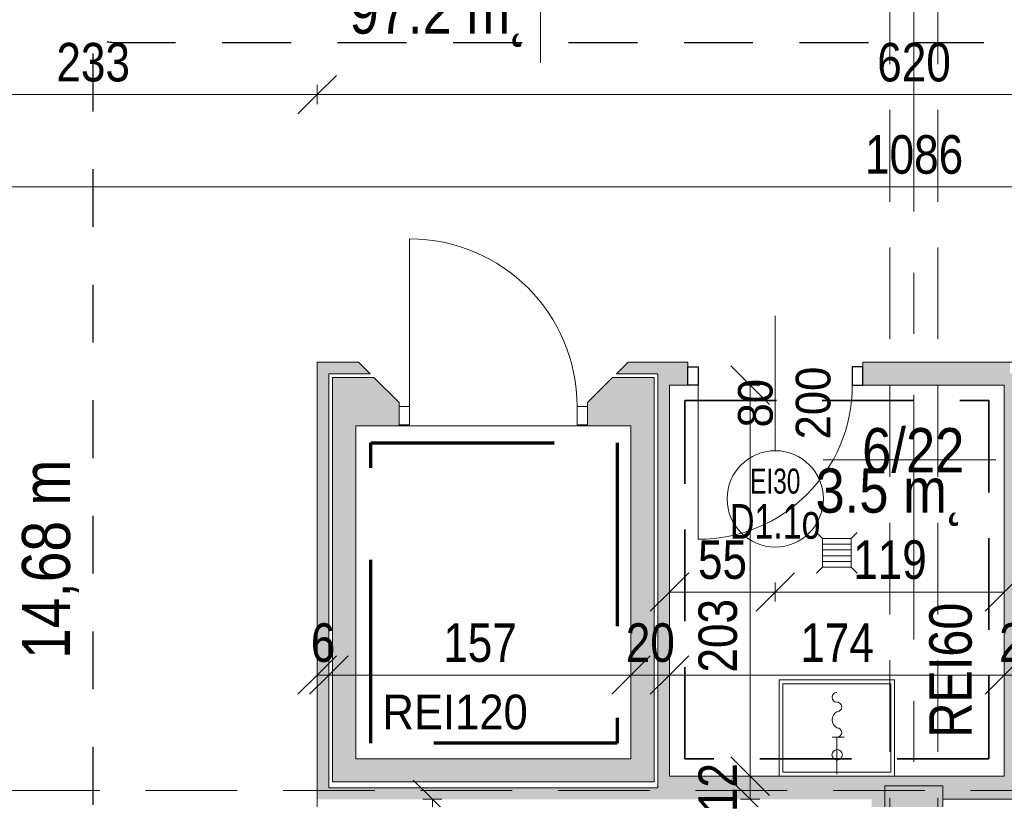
# Model space of a CAD drawing. Header units: centimetres. Extents: x -1631 to 21770, y -8842 to 3590.
# Tile 45 of 133: x -477 to 34, y 896 to 1301. Entities that reach past the tile are written whole.
import ezdxf

# ---------------------------------------------------------------- set-up
doc = ezdxf.new("R2010")
doc.units = ezdxf.units.CM
for name, pattern in [('Dash', [60, 30, -30]), ('Długa kreska', [142.875, 95.25, -47.625]), ('Hidden', [71.4375, 47.625, -23.8125]), ('Oś', [222.25, 127, -31.75, 31.75, -31.75]), ('Ukryte', [71.438, 47.625, -23.813])]:
    doc.linetypes.add(name, pattern=pattern)
for name, color, linetype, lineweight in [('A-ANNO-DIMS', 211, 'Continuous', 13), ('A-ANNO-DIMS-100', 211, 'Continuous', 13), ('A-ANNO-NOTE', 131, 'Continuous', 9), ('A-AREA-IDEN', 2, 'Continuous', 13), ('A-DETL', 90, 'Continuous', 9), ('A-DETL-GENF', 92, 'Continuous', 9), ('A-DETL-HDLN', 90, 'Ukryte', 9), ('A-DETL-MEDM', 33, 'Continuous', 13), ('A-DOOR', 31, 'Continuous', 13), ('A-FLOR', 192, 'Continuous', 13), ('A-WALL', 113, 'Continuous', 13), ('A-WALL-PATT', 111, 'Continuous', 13), ('G-ANNO-TEXT', 231, 'Continuous', 13), ('P-SANR-FIXT', 6, 'Continuous', 9), ('S-COLS', 52, 'Continuous', 13), ('S-GRID', 1, 'Continuous', 13)]:
    doc.layers.add(name, color=color, linetype=linetype, lineweight=lineweight)
doc.styles.add('Arial', font='arial.ttf', dxfattribs={"width": 0.9, "height": 18})
doc.styles.add('Arial Narrow', font='ARIALN.TTF', dxfattribs={"height": 22})
doc.styles.add('Arial Narrow_4', font='ARIALN.TTF', dxfattribs={"height": 25})
doc.styles.add('Arial Narrow_5', font='ARIALN.TTF', dxfattribs={"height": 20})
doc.styles.add('Arial_11', font='arial.ttf', dxfattribs={"width": 0.85, "height": 23})
doc.styles.add('Arial_2', font='arial.ttf', dxfattribs={"width": 0.7, "height": 13})
doc.styles.add('Arial_3', font='arial.ttf', dxfattribs={"width": 0.7, "height": 18})
doc.dimstyles.new('Diagonal_1_100__0__wewnętrzne', dxfattribs={"dimscale": 30.48, "dimtxt": 20.468619, "dimasz": 0.656168, "dimexe": 0.164042, "dimexo": 0.0625, "dimgap": 0.032808, "dimtad": 1, "dimdec": 0, "dimdsep": 46, "dimtxsty": 'Arial Narrow_5', "dimblk1": 'OBLIQUE', "dimblk2": 'OBLIQUE', "dimsah": 1, "dimcen": 0.09, "dimazin": 0, "dimtfac": 1, "dimtdec": 4, "dimtix": 1, "dimtmove": 0, "dimatfit": 3, "dimfxl": 0, "dimtvp": 1, "dimtolj": 1, "dimtzin": 0, "dimarcsym": 0})
doc.dimstyles.new('Diagonal_1_100__0__wewnętrzne_2', dxfattribs={"dimscale": 30.48, "dimtxt": 20.468619, "dimasz": 0.656168, "dimexe": 0.164042, "dimexo": 0.0625, "dimgap": 0.032808, "dimtad": 1, "dimdec": 0, "dimdsep": 46, "dimtxsty": 'Arial Narrow_5', "dimblk1": 'OBLIQUE', "dimblk2": 'OBLIQUE', "dimsah": 1, "dimcen": 0.09, "dimazin": 0, "dimtfac": 1, "dimtdec": 4, "dimtix": 1, "dimtmove": 2, "dimatfit": 3, "dimfxl": 0, "dimtvp": 1, "dimtolj": 1, "dimtzin": 0, "dimarcsym": 0})

# ---------------------------------------------------------------- blocks, each defined once
blk = doc.blocks.new('M_Concrete-Square-Column - 300 x 300mm-1795930-6_piętro IV __13_80 m_ - stan projektowany')
at = {"layer": 'S-COLS', "lineweight": 9}
blk.add_hatch(color=254, dxfattribs=at).paths.add_polyline_path([(15, -15), (15, 15), (-15, 15), (-15, -15)], flags=0)
for p, q in [((15, 15), (-15, 15)), ((-15, 15), (-15, -15)), ((15, -15), (15, 15)), ((-15, -15), (15, -15))]:
    blk.add_line(p, q, dxfattribs=at)
blk = doc.blocks.new('DRZWI 1S - automatyczna etykieta - Drzwi 87 _winda_-2252195-6_piętro IV __13_80 m_ - stan projektowany')
at = {"layer": 'A-DETL-GENF'}
for p, q in [((-49, 12), (-43.5, 12)), ((-49, 2.5), (-49, 12)), ((-43.5, 12), (-43.5, 2.5)), ((43.5, 12), (49, 12)), ((43.5, 2.5), (43.5, 12)), ((49, 12), (49, 2.5)), ((-43.5, 2.5), (-49, 2.5)), ((49, 2.5), (43.5, 2.5))]:
    blk.add_line(p, q, dxfattribs=at)
at = {"layer": 'A-DETL-MEDM', "lineweight": 9}
for p, q in [((-49, 2.5), (-49, 12)), ((-49, 12), (-43.5, 12)), ((-43.5, 12), (-43.5, 2.5)), ((43.5, 12), (43.5, 2.5)), ((49, 12), (43.5, 12)), ((49, 2.5), (49, 12)), ((-43.5, 2.5), (-49, 2.5)), ((43.5, 2.5), (49, 2.5))]:
    blk.add_line(p, q, dxfattribs=at)
at = {"layer": 'A-DOOR', "lineweight": 9}
blk.add_line((43.5, 2.5), (43.5, -84.5), dxfattribs=at)
blk.add_arc((43.5, 2.5), 87, 180, 270, dxfattribs=at)
blk = doc.blocks.new('zawór czerpalny ze złączką - zawór czerpalny ze złączką-1471437-6_piętro IV __13_80 m_ - stan projektowany')
at = {"layer": 'P-SANR-FIXT'}
for p, q in [((-19.18, -2.5), (-19.18, 3.71)), ((0, 0), (-19.18, 0))]:
    blk.add_line(p, q, dxfattribs=at)
for centre, radius, start, end in [((-39.97, 0), 2.5, 180, 0), ((-34.97, 0), 2.5, 360, 180), ((-21.68, 0), 2.5, 0, 180), ((-28.33, 2.18), 4.68, 207.7893, 332.2107)]:
    blk.add_arc(centre, radius, start, end, dxfattribs=at)
blk = doc.blocks.new('zlew - Type 1-1332169-6_piętro IV __13_80 m_ - stan projektowany')
at = {"layer": 'P-SANR-FIXT'}
for p, q in [((-17.5, 6), (-17.5, 56)), ((-17.5, 56), (42.5, 56)), ((-15.5, 8), (-15.5, 54)), ((-15.5, 54), (40.5, 54)), ((40.5, 54), (40.5, 8)), ((42.5, 56), (42.5, 6)), ((40.5, 8), (-15.5, 8))]:
    blk.add_line(p, q, dxfattribs=at)
blk.add_circle((12.66, 17.08), 2.7, dxfattribs=at)
blk = doc.blocks.new('kratka ściekowa - kratka ściekowa-1693923-6_piętro IV __13_80 m_ - stan projektowany')
at = {"layer": 'P-SANR-FIXT'}
for p, q in [((-10.5, 10.5), (-7.5, 7.5)), ((7.5, 7.5), (10.5, 10.5)), ((-7.5, 7.5), (7.5, 7.5)), ((-7.5, -7.5), (-7.5, 7.5)), ((-4.5, -7.5), (-4.5, 7.5)), ((-1.5, -7.5), (-1.5, 7.5)), ((1.5, -7.5), (1.5, 7.5)), ((4.5, -7.5), (4.5, 7.5)), ((7.5, 7.5), (7.5, -7.5)), ((-10.5, -10.5), (-7.5, -7.5)), ((7.5, -7.5), (-7.5, -7.5)), ((10.5, -10.5), (7.5, -7.5))]:
    blk.add_line(p, q, dxfattribs=at)
blk = doc.blocks.new('DRZWI 1S - automatyczna etykieta - Drzwi 80 _PPOŻ EI30 łazienkowe_-2252260-6_piętro IV __13_80 m_ - stan projektowany')
at = {"layer": 'A-DETL-GENF'}
for p, q in [((-45.5, 6), (-45.5, -3.5)), ((-40, 6), (-45.5, 6)), ((-40, -3.5), (-40, 6)), ((45.5, 6), (40, 6)), ((40, 6), (40, -3.5)), ((45.5, -3.5), (45.5, 6)), ((-45.5, -3.5), (-40, -3.5)), ((40, -3.5), (45.5, -3.5))]:
    blk.add_line(p, q, dxfattribs=at)
at = {"layer": 'A-DETL-MEDM', "lineweight": 25}
for p, q in [((-40, 6), (-45.5, 6)), ((-45.5, 6), (-45.5, -3.5)), ((-40, -3.5), (-40, 6)), ((40, -3.5), (40, 6)), ((40, 6), (45.5, 6)), ((45.5, 6), (45.5, -3.5)), ((-45.5, -3.5), (-40, -3.5)), ((45.5, -3.5), (40, -3.5))]:
    blk.add_line(p, q, dxfattribs=at)
at = {"layer": 'A-DOOR'}
blk.add_line((40, 6), (40, 86), dxfattribs=at)
blk.add_arc((40, 6), 80, 90, 180, dxfattribs=at)
blk = doc.blocks.new('DIMBLOCK108-6_piętro IV __13_80 m_ - stan projektowany')
at = {"layer": 'A-ANNO-DIMS-100', "transparency": 16777216}
for p, q in [((-555.62, 1214.34), (-545.62, 1224.34)), ((530.38, 1214.34), (540.38, 1224.34)), ((-555.62, 1209.34), (-555.62, 1219.34)), ((530.38, 1209.34), (530.38, 1219.34)), ((-555.62, 1214.34), (-565.62, 1204.34)), ((530.38, 1214.34), (-555.62, 1214.34)), ((-555.62, 1214.34), (-555.62, 1209.34)), ((530.38, 1214.34), (520.38, 1204.34)), ((530.38, 1214.34), (530.38, 1209.34))]:
    blk.add_line(p, q, dxfattribs=at)
at = {"layer": 'A-ANNO-DIMS-100', "color": 0, "transparency": 16777216, "insert": (-37.97, 1241.19), "char_height": 20, "width": 60.821, "attachment_point": 1, "line_spacing_factor": 0.974696, "style": 'Arial Narrow_5'}
blk.add_mtext('1086', dxfattribs=at)
blk = doc.blocks.new('_Oblique')
at = {"color": 0, "linetype": 'ByBlock', "lineweight": -2}
blk.add_line((-0.5, -0.5), (0.5, 0.5), dxfattribs=at)
blk = doc.blocks.new('DIMBLOCK112-6_piętro IV __13_80 m_ - stan projektowany')
at = {"layer": 'A-ANNO-DIMS-100', "transparency": 16777216}
for p, q in [((-97.68, 908.33), (-107.68, 918.33)), ((-97.68, 896.33), (-107.68, 906.33)), ((-102.68, 908.33), (-92.68, 908.33)), ((-97.68, 908.33), (-102.68, 908.33)), ((-97.68, 896.33), (-97.68, 908.33)), ((-97.68, 908.33), (-87.68, 898.33)), ((-102.68, 896.33), (-92.68, 896.33)), ((-97.68, 896.33), (-102.68, 896.33)), ((-97.68, 896.33), (-87.68, 886.33))]:
    blk.add_line(p, q, dxfattribs=at)
at = {"layer": 'A-ANNO-DIMS-100', "color": 0, "transparency": 16777216, "insert": (-124.53, 889.65), "char_height": 20, "width": 30.4105, "attachment_point": 1, "rotation": 90, "line_spacing_factor": 0.974696, "style": 'Arial Narrow_5'}
blk.add_mtext('12', dxfattribs=at)
blk = doc.blocks.new('DIMBLOCK113-6_piętro IV __13_80 m_ - stan projektowany')
at = {"layer": 'A-ANNO-DIMS-100', "transparency": 16777216}
for p, q in [((-97.68, 1111.33), (-107.68, 1121.33)), ((-102.68, 1111.33), (-92.68, 1111.33)), ((-97.68, 1111.33), (-102.68, 1111.33)), ((-97.68, 908.33), (-97.68, 1111.33)), ((-97.68, 1111.33), (-87.68, 1101.33)), ((-97.68, 908.33), (-107.68, 918.33)), ((-102.68, 908.33), (-92.68, 908.33)), ((-97.68, 908.33), (-102.68, 908.33)), ((-97.68, 908.33), (-87.68, 898.33))]:
    blk.add_line(p, q, dxfattribs=at)
at = {"layer": 'A-ANNO-DIMS-100', "color": 0, "transparency": 16777216, "insert": (-124.53, 962.13), "char_height": 20, "width": 45.6158, "attachment_point": 1, "rotation": 90, "line_spacing_factor": 0.974696, "style": 'Arial Narrow_5'}
blk.add_mtext('203', dxfattribs=at)
blk = doc.blocks.new('DIMBLOCK135-6_piętro IV __13_80 m_ - stan projektowany')
at = {"layer": 'A-ANNO-DIMS-100', "transparency": 16777216}
for p, q in [((-322.62, 1262.25), (-312.62, 1272.25)), ((297.38, 1262.25), (307.38, 1272.25)), ((-322.62, 1257.25), (-322.62, 1267.25)), ((297.38, 1257.25), (297.38, 1267.25)), ((-322.62, 1262.25), (-332.62, 1252.25)), ((297.38, 1262.25), (-322.62, 1262.25)), ((-322.62, 1262.25), (-322.62, 1257.25)), ((297.38, 1262.25), (287.38, 1252.25)), ((297.38, 1262.25), (297.38, 1257.25))]:
    blk.add_line(p, q, dxfattribs=at)
at = {"layer": 'A-ANNO-DIMS-100', "color": 0, "transparency": 16777216, "insert": (-31.63, 1289.09), "char_height": 20, "width": 45.6158, "attachment_point": 1, "line_spacing_factor": 0.974696, "style": 'Arial Narrow_5'}
blk.add_mtext('620', dxfattribs=at)
blk = doc.blocks.new('DIMBLOCK136-6_piętro IV __13_80 m_ - stan projektowany')
at = {"layer": 'A-ANNO-DIMS-100', "transparency": 16777216}
for p, q in [((-555.62, 1262.25), (-545.62, 1272.25)), ((-322.62, 1262.25), (-312.62, 1272.25)), ((-555.62, 1257.25), (-555.62, 1267.25)), ((-322.62, 1257.25), (-322.62, 1267.25)), ((-555.62, 1262.25), (-565.62, 1252.25)), ((-322.62, 1262.25), (-555.62, 1262.25)), ((-555.62, 1262.25), (-555.62, 1257.25)), ((-322.62, 1262.25), (-332.62, 1252.25)), ((-322.62, 1262.25), (-322.62, 1257.25))]:
    blk.add_line(p, q, dxfattribs=at)
at = {"layer": 'A-ANNO-DIMS-100', "color": 0, "transparency": 16777216, "insert": (-458.13, 1289.09), "char_height": 20, "width": 45.6158, "attachment_point": 1, "line_spacing_factor": 0.974696, "style": 'Arial Narrow_5'}
blk.add_mtext('233', dxfattribs=at)
blk = doc.blocks.new('DIMBLOCK153-6_piętro IV __13_80 m_ - stan projektowany')
at = {"layer": 'A-ANNO-DIMS-100', "transparency": 16777216}
for p, q in [((-322.62, 960.85), (-312.62, 970.85)), ((-316.62, 960.85), (-306.62, 970.85)), ((-322.62, 965.85), (-322.62, 955.85)), ((-322.62, 960.85), (-322.62, 965.85)), ((-316.62, 965.85), (-316.62, 955.85)), ((-316.62, 960.85), (-316.62, 965.85)), ((-322.62, 960.85), (-332.62, 950.85)), ((-316.62, 960.85), (-326.62, 950.85)), ((-322.62, 960.85), (-316.62, 960.85))]:
    blk.add_line(p, q, dxfattribs=at)
at = {"layer": 'A-ANNO-DIMS-100', "color": 0, "transparency": 16777216, "insert": (-325.96, 987.7), "char_height": 20, "width": 15.2053, "attachment_point": 1, "line_spacing_factor": 0.974696, "style": 'Arial Narrow_5'}
blk.add_mtext('\\fArial Narrow|b0|i0|c238|p34|;6', dxfattribs=at)
blk = doc.blocks.new('DIMBLOCK154-6_piętro IV __13_80 m_ - stan projektowany')
at = {"layer": 'A-ANNO-DIMS-100', "transparency": 16777216}
for p, q in [((-316.62, 960.85), (-306.62, 970.85)), ((-159.62, 960.85), (-149.62, 970.85)), ((-316.62, 965.85), (-316.62, 955.85)), ((-316.62, 960.85), (-316.62, 965.85)), ((-159.62, 965.85), (-159.62, 955.85)), ((-159.62, 960.85), (-159.62, 965.85)), ((-316.62, 960.85), (-326.62, 950.85)), ((-316.62, 960.85), (-159.62, 960.85)), ((-159.62, 960.85), (-169.62, 950.85))]:
    blk.add_line(p, q, dxfattribs=at)
at = {"layer": 'A-ANNO-DIMS-100', "color": 0, "transparency": 16777216, "insert": (-257.13, 987.7), "char_height": 20, "width": 45.6158, "attachment_point": 1, "line_spacing_factor": 0.974696, "style": 'Arial Narrow_5'}
blk.add_mtext('157', dxfattribs=at)
blk = doc.blocks.new('DIMBLOCK155-6_piętro IV __13_80 m_ - stan projektowany')
at = {"layer": 'A-ANNO-DIMS-100', "transparency": 16777216}
for p, q in [((-159.62, 960.85), (-149.62, 970.85)), ((-139.62, 960.85), (-129.62, 970.85)), ((-159.62, 965.85), (-159.62, 955.85)), ((-159.62, 960.85), (-159.62, 965.85)), ((-139.62, 965.85), (-139.62, 955.85)), ((-139.62, 960.85), (-139.62, 965.85)), ((-159.62, 960.85), (-169.62, 950.85)), ((-159.62, 960.85), (-139.62, 960.85)), ((-139.62, 960.85), (-149.62, 950.85))]:
    blk.add_line(p, q, dxfattribs=at)
at = {"layer": 'A-ANNO-DIMS-100', "color": 0, "transparency": 16777216, "insert": (-162.29, 987.7), "char_height": 20, "width": 30.4105, "attachment_point": 1, "line_spacing_factor": 0.974696, "style": 'Arial Narrow_5'}
blk.add_mtext('20', dxfattribs=at)
blk = doc.blocks.new('DIMBLOCK156-6_piętro IV __13_80 m_ - stan projektowany')
at = {"layer": 'A-ANNO-DIMS-100', "transparency": 16777216}
for p, q in [((-139.62, 960.85), (-129.62, 970.85)), ((34.38, 960.85), (44.38, 970.85)), ((-139.62, 965.85), (-139.62, 955.85)), ((-139.62, 960.85), (-139.62, 965.85)), ((34.38, 965.85), (34.38, 955.85)), ((34.38, 960.85), (34.38, 965.85)), ((-139.62, 960.85), (-149.62, 950.85)), ((-139.62, 960.85), (34.38, 960.85)), ((34.38, 960.85), (24.38, 950.85))]:
    blk.add_line(p, q, dxfattribs=at)
at = {"layer": 'A-ANNO-DIMS-100', "color": 0, "transparency": 16777216, "insert": (-71.63, 987.7), "char_height": 20, "width": 45.6158, "attachment_point": 1, "line_spacing_factor": 0.974696, "style": 'Arial Narrow_5'}
blk.add_mtext('174', dxfattribs=at)
blk = doc.blocks.new('DIMBLOCK157-6_piętro IV __13_80 m_ - stan projektowany')
at = {"layer": 'A-ANNO-DIMS-100', "transparency": 16777216}
for p, q in [((34.38, 960.85), (44.38, 970.85)), ((54.38, 960.85), (64.38, 970.85)), ((34.38, 965.85), (34.38, 955.85)), ((34.38, 960.85), (34.38, 965.85)), ((54.38, 965.85), (54.38, 955.85)), ((54.38, 960.85), (54.38, 965.85)), ((34.38, 960.85), (24.38, 950.85)), ((34.38, 960.85), (54.38, 960.85)), ((54.38, 960.85), (44.38, 950.85))]:
    blk.add_line(p, q, dxfattribs=at)
at = {"layer": 'A-ANNO-DIMS-100', "color": 0, "transparency": 16777216, "insert": (31.71, 987.7), "char_height": 20, "width": 30.4105, "attachment_point": 1, "line_spacing_factor": 0.974696, "style": 'Arial Narrow_5'}
blk.add_mtext('20', dxfattribs=at)
blk = doc.blocks.new('METKA_POMIESZCZENIA2 - Krótka - bez ramki 2-2396683-6_piętro IV __13_80 m_ - stan projektowany')
at = {"layer": 'A-AREA-IDEN'}
blk.add_line((0.0976, 0), (-0.8, 0), dxfattribs=at)
blk = doc.blocks.new('METKA_POMIESZCZENIA2 - Rozbudowana krótka - bez ramki-2403173-6_piętro IV __13_80 m_ - stan projektowany')
at = {"layer": 'A-AREA-IDEN'}
for p, q in [((0, 0.425), (0, 0)), ((0.0976, 0), (-0.8, 0)), ((-0.8, 0), (0.8, 0)), ((0, 0), (0, -0.425))]:
    blk.add_line(p, q, dxfattribs=at)
blk = doc.blocks.new('DIMBLOCK174-6_piętro IV __13_80 m_ - stan projektowany')
at = {"layer": 'A-ANNO-DIMS-100', "transparency": 16777216}
for p, q in [((-262.8, 896.33), (-272.8, 906.33)), ((-267.8, 896.33), (-257.8, 896.33)), ((-262.8, 896.33), (-267.8, 896.33)), ((-262.8, 707.33), (-262.8, 896.33)), ((-262.8, 896.33), (-252.8, 886.33)), ((-262.8, 707.33), (-272.8, 717.33)), ((-267.8, 707.33), (-257.8, 707.33)), ((-262.8, 707.33), (-267.8, 707.33)), ((-262.8, 707.33), (-252.8, 697.33))]:
    blk.add_line(p, q, dxfattribs=at)
at = {"layer": 'A-ANNO-DIMS-100', "color": 0, "transparency": 16777216, "insert": (-289.65, 782.82), "char_height": 20, "width": 45.6158, "attachment_point": 1, "rotation": 90, "line_spacing_factor": 0.974696, "style": 'Arial Narrow_5'}
blk.add_mtext('189', dxfattribs=at)
blk = doc.blocks.new('DIMBLOCK197-6_piętro IV __13_80 m_ - stan projektowany')
at = {"layer": 'A-ANNO-DIMS-100', "transparency": 16777216}
for p, q in [((-84.62, 1003.96), (-74.62, 1013.96)), ((34.38, 1003.96), (44.38, 1013.96)), ((-84.62, 1008.96), (-84.62, 998.96)), ((-84.62, 1003.96), (-84.62, 1008.96)), ((34.38, 998.96), (34.38, 1008.96)), ((-84.62, 1003.96), (-94.62, 993.96)), ((34.38, 1003.96), (-84.62, 1003.96)), ((34.38, 1003.96), (24.38, 993.96)), ((34.38, 1003.96), (34.38, 998.96))]:
    blk.add_line(p, q, dxfattribs=at)
at = {"layer": 'A-ANNO-DIMS-100', "color": 0, "transparency": 16777216, "insert": (-44.13, 1030.8), "char_height": 20, "width": 45.6158, "attachment_point": 1, "line_spacing_factor": 0.974696, "style": 'Arial Narrow_5'}
blk.add_mtext('119', dxfattribs=at)
blk = doc.blocks.new('DIMBLOCK198-6_piętro IV __13_80 m_ - stan projektowany')
at = {"layer": 'A-ANNO-DIMS-100', "transparency": 16777216}
for p, q in [((-139.62, 1003.96), (-129.62, 1013.96)), ((-84.62, 1003.96), (-74.62, 1013.96)), ((-139.62, 998.96), (-139.62, 1008.96)), ((-84.62, 1008.96), (-84.62, 998.96)), ((-84.62, 1003.96), (-84.62, 1008.96)), ((-139.62, 1003.96), (-149.62, 993.96)), ((-84.62, 1003.96), (-139.62, 1003.96)), ((-139.62, 1003.96), (-139.62, 998.96)), ((-84.62, 1003.96), (-94.62, 993.96))]:
    blk.add_line(p, q, dxfattribs=at)
at = {"layer": 'A-ANNO-DIMS-100', "color": 0, "transparency": 16777216, "insert": (-124.79, 1030.8), "char_height": 20, "width": 30.4105, "attachment_point": 1, "line_spacing_factor": 0.974696, "style": 'Arial Narrow_5'}
blk.add_mtext('55', dxfattribs=at)

msp = doc.modelspace()

# ---------------------------------------------------------------- hatches: boundary and pattern name
at = {"layer": 'A-WALL-PATT'}
for points in [[(-316.62, 902.33), (-316.62, 1123.33), (-322.62, 1123.33), (-322.62, 902.33)], [(-302.62, 917.33), (-302.62, 1115.33), (-314.62, 1115.33), (-314.62, 917.33)], [(-147.62, 905.33), (-147.62, 1115.33), (-159.62, 1115.33), (-159.62, 905.33)], [(40.38, 896.33), (40.38, 1117.33), (37.38, 1117.33), (37.38, 1111.33), (34.38, 1111.33), (34.38, 896.33)], [(-139.62, 902.33), (-139.62, 1111.33), (-145.62, 1111.33), (-145.62, 902.33)], [(-159.62, 905.33), (-159.62, 917.33), (-314.62, 917.33), (-314.62, 905.33)], [(-139.62, 896.33), (-34.62, 896.33), (-34.62, 908.33), (-139.62, 908.33), (-139.62, 902.33)], [(8.49, 896.33), (34.38, 896.33), (34.38, 908.33), (-22.62, 908.33), (-22.62, 903.33), (2.38, 903.33), (2.38, 896.33)], [(-322.62, 896.33), (-139.62, 896.33), (-139.62, 902.33), (-322.62, 902.33)]]:
    msp.add_hatch(color=9, dxfattribs=at).paths.add_polyline_path(points, flags=0)
h = msp.add_hatch(color=9, dxfattribs=at)
h.paths.add_polyline_path([(-145.62, 1117.33), (-145.62, 1123.33), (-161.12, 1123.33), (-167.12, 1117.33)], flags=0)
h.paths.add_polyline_path([(-316.62, 1117.33), (-295.12, 1117.33), (-301.12, 1123.33), (-316.62, 1123.33)], flags=0)
h = msp.add_hatch(color=9, dxfattribs=at)
h.paths.add_polyline_path([(-39.12, 1111.33), (37.38, 1111.33), (37.38, 1123.33), (-39.12, 1123.33), (-39.12, 1120.83)], flags=0)
h.paths.add_polyline_path([(-130.12, 1111.33), (-130.12, 1123.33), (-145.62, 1123.33), (-145.62, 1111.33), (-139.62, 1111.33)], flags=0)
h = msp.add_hatch(color=9, dxfattribs=at)
h.paths.add_polyline_path([(-182.12, 1090.33), (-159.62, 1090.33), (-159.62, 1115.33), (-169.12, 1115.33), (-182.12, 1102.33), (-182.12, 1090.83)], flags=0)
h.paths.add_polyline_path([(-302.62, 1090.33), (-280.12, 1090.33), (-280.12, 1102.33), (-293.12, 1115.33), (-302.62, 1115.33)], flags=0)
h = msp.add_hatch(color=9, dxfattribs=at)
h.paths.add_polyline_path([(-22.62, 122.33), (-22.62, 388.33), (-27.62, 388.33), (-27.62, 428.33), (-22.62, 428.33), (-22.62, 465.83), (-34.62, 465.83), (-34.62, 122.33)], flags=0)
h.paths.add_polyline_path([(-34.62, 566.83), (-22.62, 566.83), (-22.62, 873.33), (-27.62, 873.33), (-27.62, 903.33), (-22.62, 903.33), (-22.62, 908.33), (-34.62, 908.33), (-34.62, 625.33)], flags=0)

# ---------------------------------------------------------------- linework, layer by layer
at = {"layer": 'A-ANNO-NOTE', "lineweight": 13}
msp.add_line((-84.62, 1147.33), (-84.62, 1077.33), dxfattribs=at)
msp.add_line((-84.62, 1147.33), (-84.62, 1077.33), dxfattribs=at)
msp.add_circle((-84.62, 1052.33), 25, dxfattribs=at)
at = {"layer": 'A-DETL', "linetype": 'Hidden', "lineweight": 35}
for p, q in [((-131.62, 1103.33), (26.38, 1103.33)), ((-131.62, 917.33), (-131.62, 1103.33)), ((26.38, 1103.33), (26.38, 917.33)), ((26.38, 917.33), (-131.62, 917.33))]:
    msp.add_line(p, q, dxfattribs=at)
at = {"layer": 'A-DETL', "linetype": 'Długa kreska', "lineweight": 70}
for p, q in [((-294.76, 1081.49), (-166.76, 1081.49)), ((-294.76, 925.49), (-294.76, 1081.49)), ((-166.76, 1081.49), (-166.76, 925.49)), ((-166.76, 925.49), (-294.76, 925.49))]:
    msp.add_line(p, q, dxfattribs=at)
at = {"layer": 'A-DETL', "linetype": 'Dash', "lineweight": 25}
for points, knots in [([(-555.62, 1472.57), (-478.91, 1472.57), (-476.08, 1472.57), (-439.12, 1472.57), (-439.12, 1435.62), (-439.12, 1432.79), (-439.12, 1329.11), (-439.12, 1326.28), (-439.12, 1289.33), (-402.17, 1289.33), (-399.34, 1289.33), (54.38, 1289.33), (347.2, 1289.33), (391.67, 1289.33), (418.55, 1316.21), (413.88, 1393.93), (413.88, 1663.13)], [0, 0, 0, 0, 1.274059, 2.1133, 2.95254, 4.521491, 5.717221, 7.286172, 8.125412, 8.964652, 14.361634, 22.556861, 31.207392, 35.311818, 37.065318, 41.276562, 41.276562, 41.276562, 41.276562]), ([(-561.62, 233.02), (-511.61, 233.02), (-497.78, 233.02), (-439.12, 233.02), (-439.12, 251.36), (-439.12, 296.62), (-439.12, 1289.33), (-439.12, 1326.28), (-439.12, 1329.11), (-439.12, 1432.79), (-439.12, 1435.62), (-439.12, 1472.57), (-476.08, 1472.57), (-478.91, 1472.57), (-555.62, 1472.57)], [0, 0, 0, 0, 1.339676, 2.332925, 3.669947, 15.221807, 26.977257, 38.268666, 39.837617, 41.033347, 42.602298, 43.441538, 44.280778, 45.554838, 45.554838, 45.554838, 45.554838]), ([(-555.62, 1472.57), (-478.91, 1472.57), (-450.62, 1472.57), (-439.12, 1472.57), (-439.12, 1461.07), (-439.12, 1432.79), (-439.12, 1329.11), (-439.12, 1326.28), (-439.12, 1289.33), (-402.17, 1289.33), (-399.34, 1289.33), (54.38, 1289.33), (347.2, 1289.33), (391.67, 1289.33), (413.88, 1267.11), (413.88, 1211.15), (413.88, 1019.9)], [0, 0, 0, 0, 1.274059, 1.834911, 2.395763, 3.964714, 5.438832, 7.007784, 7.847024, 8.686264, 14.083246, 22.278473, 30.929004, 34.961158, 36.402966, 39.45005, 39.45005, 39.45005, 39.45005])]:
    msp.add_open_spline(points, degree=3, knots=knots, dxfattribs=at)
at = {"layer": 'A-DETL-HDLN'}
for p, q in [((-25.12, 420.83), (-25.12, 2793.33)), ((-0.12, 420.83), (-0.12, 2793.33)), ((-1197.62, 900.83), (1172.38, 900.83))]:
    msp.add_line(p, q, dxfattribs=at)
at = {"layer": 'A-FLOR', "lineweight": 9}
msp.add_line((-280.12, 1090.33), (-182.12, 1090.33), dxfattribs=at)
at = {"layer": 'A-WALL', "lineweight": 9}
for p, q in [((-322.62, 1123.33), (-322.62, 757.83)), ((-301.12, 1123.33), (-322.62, 1123.33)), ((-295.12, 1117.33), (-301.12, 1123.33)), ((-161.12, 1123.33), (-167.12, 1117.33)), ((-130.12, 1123.33), (-161.12, 1123.33)), ((-130.12, 1120.83), (-130.12, 1123.33)), ((63.38, 1123.33), (-39.12, 1123.33)), ((-39.12, 1123.33), (-39.12, 1120.83)), ((-316.62, 902.33), (-316.62, 1117.33)), ((-316.62, 1117.33), (-295.12, 1117.33)), ((-293.12, 1115.33), (-314.62, 1115.33)), ((-314.62, 1115.33), (-314.62, 905.33)), ((-280.12, 1102.33), (-293.12, 1115.33)), ((-169.12, 1115.33), (-182.12, 1102.33)), ((-147.62, 1115.33), (-169.12, 1115.33)), ((-167.12, 1117.33), (-145.62, 1117.33)), ((-147.62, 905.33), (-147.62, 1115.33)), ((-145.62, 1117.33), (-145.62, 902.33)), ((-139.62, 908.33), (-139.62, 1111.33)), ((-139.62, 1111.33), (-130.12, 1111.33)), ((-39.12, 1111.33), (34.38, 1111.33)), ((34.38, 1111.33), (34.38, 908.33)), ((-280.12, 1100.33), (-280.12, 1102.33)), ((-182.12, 1102.33), (-182.12, 1100.33)), ((-302.62, 917.33), (-302.62, 1090.33)), ((-302.62, 1090.33), (-280.12, 1090.33)), ((-280.12, 1090.33), (-280.12, 1090.83)), ((-182.12, 1090.83), (-182.12, 1090.33)), ((-182.12, 1090.33), (-159.62, 1090.33)), ((-159.62, 1090.33), (-159.62, 917.33)), ((-159.62, 917.33), (-302.62, 917.33)), ((34.38, 908.33), (-139.62, 908.33)), ((-145.62, 902.33), (-316.62, 902.33)), ((-314.62, 905.33), (-147.62, 905.33)), ((2.38, 896.33), (40.38, 896.33))]:
    msp.add_line(p, q, dxfattribs=at)
at = {"layer": 'S-GRID', "linetype": 'Oś'}
msp.add_line((-12.62, 2884.27), (-12.62, 27.13), dxfattribs=at)

# ---------------------------------------------------------------- block references
at = {"layer": 'A-AREA-IDEN', "xscale": 99.99999999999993, "yscale": 99.99999999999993, "zscale": 99.99999999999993}
for name, p in [('METKA_POMIESZCZENIA2 - Rozbudowana krótka - bez ramki-2403173-6_piętro IV __13_80 m_ - stan projektowany', (-206.61, 1321.29)), ('METKA_POMIESZCZENIA2 - Krótka - bez ramki 2-2396683-6_piętro IV __13_80 m_ - stan projektowany', (20.29, 1072.54))]:
    msp.add_blockref(name, p, dxfattribs=at)
at = {"layer": 'A-DOOR', "lineweight": 9, "rotation": 180}
msp.add_blockref('DRZWI 1S - automatyczna etykieta - Drzwi 87 _winda_-2252195-6_piętro IV __13_80 m_ - stan projektowany', (-231.12, 1102.83), dxfattribs=at)
at = {"layer": 'A-DOOR', "rotation": 180}
msp.add_blockref('DRZWI 1S - automatyczna etykieta - Drzwi 80 _PPOŻ EI30 łazienkowe_-2252260-6_piętro IV __13_80 m_ - stan projektowany', (-84.62, 1117.33), dxfattribs=at)
at = {"layer": 'P-SANR-FIXT', "rotation": 270.0000000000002}
for name, p in [('kratka ściekowa - kratka ściekowa-1693923-6_piętro IV __13_80 m_ - stan projektowany', (-52.62, 1024.33)), ('zawór czerpalny ze złączką - zawór czerpalny ze złączką-1471437-6_piętro IV __13_80 m_ - stan projektowany', (-52.62, 909.33))]:
    msp.add_blockref(name, p, dxfattribs=at)
at = {"layer": 'P-SANR-FIXT'}
msp.add_blockref('zlew - Type 1-1332169-6_piętro IV __13_80 m_ - stan projektowany', (-65.12, 902.33), dxfattribs=at)
at = {"layer": 'S-COLS', "lineweight": 9}
msp.add_blockref('M_Concrete-Square-Column - 300 x 300mm-1795930-6_piętro IV __13_80 m_ - stan projektowany', (-12.62, 888.33), dxfattribs=at)

# ---------------------------------------------------------------- texts
at = {"layer": 'A-ANNO-NOTE', "lineweight": 211, "char_height": 18, "attachment_point": 5, "rotation": 90, "line_spacing_factor": 0.936439, "style": 'Arial'}
for s, insert, width in [('\\pt114.3,228.6,342.9,457.2,571.5,685.8,800.1,914.4,1028.7,1143,1257.3,1371.6,1485.9,1600.2,1714.5,1828.8,1943.1,2057.4,2171.7,2286,2400.3,2514.6,2628.9,2743.2,2857.5,2971.8,3086.1,3200.4,3314.7,3429,3543.3,3657.6;200', (-64.86, 1102.09), 38.07), ('\\pt114.3,228.6,342.9,457.2,571.5,685.8,800.1,914.4,1028.7,1143,1257.3,1371.6,1485.9,1600.2,1714.5,1828.8,1943.1,2057.4,2171.7,2286,2400.3,2514.6,2628.9,2743.2,2857.5,2971.8,3086.1,3200.4,3314.7,3429,3543.3,3657.6;200', (-64.86, 1102.09), 38.07), ('\\pt114.3,228.6,342.9,457.2,571.5,685.8,800.1,914.4,1028.7,1143,1257.3,1371.6,1485.9,1600.2,1714.5,1828.8,1943.1,2057.4,2171.7,2286,2400.3,2514.6,2628.9,2743.2,2857.5,2971.8,3086.1,3200.4,3314.7,3429,3543.3,3657.6;80', (-94.86, 1102), 25.65)]:
    msp.add_mtext(s, dxfattribs=dict(at, insert=insert, width=width))
at = {"layer": 'A-ANNO-NOTE', "lineweight": 211, "attachment_point": 5, "line_spacing_factor": 0.936439}
for s, insert, char_height, width, style in [('\\pt88.89998,177.79996,266.69994,355.60005,444.50003,533.40001,622.29999,711.19997,800.09995,889.00006,977.90004,1066.80002,1155.7,1244.59998,1333.49996,1422.39994,1511.30005,1600.20003,1689.10001,1777.99999,1866.89997,1955.79995,2044.70006,2133.60004,2222.50002,2311.4,2400.29998,2489.19996,2578.09994,2667.00005,2755.90003,2844.80001;EI30', (-84.65, 1061.46), 13, 26.39, 'Arial_2'), ('\\pt88.90002,177.80004,266.70006,355.60008,444.49992,533.39994,622.29996,711.19998,800.1,889.00002,977.90004,1066.80006,1155.70008,1244.59992,1333.49994,1422.39996,1511.29998,1600.2,1689.10002,1778.00004,1866.90006,1955.80008,2044.69992,2133.59994,2222.49996,2311.39998,2400.3,2489.20002,2578.10004,2667.00006,2755.90008,2844.79992;D1.1o', (-84.65, 1040.51), 18, 46.76, 'Arial_3')]:
    msp.add_mtext(s, dxfattribs=dict(at, insert=insert, char_height=char_height, width=width, style=style))
at = {"layer": 'A-AREA-IDEN', "char_height": 23, "line_spacing_factor": 0.936439, "style": 'Arial_11'}
for s, insert, width, attachment_point in [('\\pt84.99995,169.9999,255.00008,340.00003,424.99998,509.99993,595.00011,680.00006,765.00001,849.99996,934.99991,1020.00009,1105.00004,1189.99999,1274.99994,1359.99989,1445.00007,1530.00002,1614.99997,1699.99992,1785.0001,1870.00005,1955,2039.99995,2124.9999,2210.00008,2295.00003,2379.99998,2464.99993,2550.00011,2635.00006,2720.00001;97.2 m˛', (-213.27, 1316.9), 91.63, 3), ('\\pt84.99995,169.9999,255.00008,340.00003,424.99998,509.99993,595.00011,680.00006,765.00001,849.99996,934.99991,1020.00009,1105.00004,1189.99999,1274.99994,1359.99989,1445.00007,1530.00002,1614.99997,1699.99992,1785.0001,1870.00005,1955,2039.99995,2124.9999,2210.00008,2295.00003,2379.99998,2464.99993,2550.00011,2635.00006,2720.00001;6/22', (13.64, 1065.76), 52.87, 9), ('\\pt84.99995,169.9999,255.00008,340.00003,424.99998,509.99993,595.00011,680.00006,765.00001,849.99996,934.99991,1020.00009,1105.00004,1189.99999,1274.99994,1359.99989,1445.00007,1530.00002,1614.99997,1699.99992,1785.0001,1870.00005,1955,2039.99995,2124.9999,2210.00008,2295.00003,2379.99998,2464.99993,2550.00011,2635.00006,2720.00001;3.5 m˛', (13.64, 1068.15), 76.5, 3)]:
    msp.add_mtext(s, dxfattribs=dict(at, insert=insert, width=width, attachment_point=attachment_point))
at = {"layer": 'G-ANNO-TEXT', "color": 11, "insert": (-476.05, 969.22), "char_height": 25, "width": 104.939, "attachment_point": 1, "rotation": 90, "line_spacing_factor": 0.949189, "style": 'Arial Narrow_4'}
msp.add_mtext('\\pt127,254,381,508,635,762,889,1016,1143,1270,1397,1524,1651,1778,1905,2032,2159,2286,2413,2540,2667,2794,2921,3048,3175,3302,3429,3556,3683,3810,3937,4064;14,68 m', dxfattribs=at)
at = {"layer": 'G-ANNO-TEXT', "color": 1, "insert": (-4.59, 928.39), "char_height": 22, "width": 70.195, "attachment_point": 1, "rotation": 90, "line_spacing_factor": 0.949189, "style": 'Arial Narrow'}
msp.add_mtext('\\pt127.00006,253.9999,380.99996,508.00002,635.00008,761.99992,888.99998,1016.00004,1143.0001,1269.99994,1397,1524.00006,1650.9999,1777.99996,1905.00002,2032.00008,2158.99992,2285.99998,2413.00004,2540.0001,2666.99994,2794,2921.00006,3047.9999,3174.99996,3302.00002,3429.00008,3555.99992,3682.99998,3810.00004,3937.0001,4063.99994;REI60', dxfattribs=at)
at = {"layer": 'G-ANNO-TEXT', "color": 1, "insert": (-288.7, 950.67), "char_height": 18, "width": 75.1743, "attachment_point": 1, "line_spacing_factor": 0.936439, "style": 'Arial'}
msp.add_mtext('\\pt114.3,228.6,342.9,457.2,571.5,685.8,800.1,914.4,1028.7,1143,1257.3,1371.6,1485.9,1600.2,1714.5,1828.8,1943.1,2057.4,2171.7,2286,2400.3,2514.6,2628.9,2743.2,2857.5,2971.8,3086.1,3200.4,3314.7,3429,3543.3,3657.6;REI120', dxfattribs=at)

# ---------------------------------------------------------------- dimensions: what is measured, and where the dimension line sits
at = {"layer": 'A-ANNO-DIMS'}
for base, p1, p2, override, picture, middle in [((-555.62, 1262.25), (-322.62, 1257.25), (-555.62, 1257.25), {"dimpost": '<>', "dimfxl": 233}, 'DIMBLOCK136-6_piętro IV __13_80 m_ - stan projektowany', (-439.12, 1273.46)), ((-322.62, 1262.25), (297.38, 1257.25), (-322.62, 1257.25), {"dimpost": '<>', "dimfxl": 620}, 'DIMBLOCK135-6_piętro IV __13_80 m_ - stan projektowany', (-12.62, 1273.46)), ((-555.62, 1214.34), (530.38, 1209.34), (-555.62, 1209.34), {"dimpost": '<>', "dimfxl": 1086}, 'DIMBLOCK108-6_piętro IV __13_80 m_ - stan projektowany', (-12.62, 1225.56)), ((-316.62, 960.85), (-322.62, 965.85), (-316.62, 965.85), {"dimpost": '<>', "dimfxl": 6}, 'DIMBLOCK153-6_piętro IV __13_80 m_ - stan projektowany', (-319.62, 972.06))]:
    dim = msp.add_linear_dim(base=base, p1=p1, p2=p2, dimstyle='Diagonal_1_100__0__wewnętrzne', override=override, dxfattribs=at)
    dim.commit()
    dim.dimension.update_dxf_attribs({"geometry": picture, "text_midpoint": middle})
dim = msp.add_linear_dim(base=(-97.68, 1111.33), p1=(-102.68, 908.33), p2=(-102.68, 1111.33), angle=90, dimstyle='Diagonal_1_100__0__wewnętrzne_2', override={"dimpost": '<>', "dimfxl": 203}, dxfattribs=at)
dim.commit()
dim.dimension.update_dxf_attribs({"geometry": 'DIMBLOCK113-6_piętro IV __13_80 m_ - stan projektowany', "text_midpoint": (-111.2, 984.93), "dimtype": 160, "text_rotation": 90})
for base, p1, p2, angle, override, picture, middle in [((-139.62, 1003.96), (-84.62, 1008.96), (-139.62, 998.96), 0, {"dimpost": '<>', "dimfxl": 55.901699}, 'DIMBLOCK198-6_piętro IV __13_80 m_ - stan projektowany', (-112.12, 1015.13)), ((-84.62, 1003.96), (34.38, 998.96), (-84.62, 1008.96), 0, {"dimpost": '<>', "dimfxl": 119.419429}, 'DIMBLOCK197-6_piętro IV __13_80 m_ - stan projektowany', (-25.12, 1015.17)), ((-159.62, 960.85), (-316.62, 965.85), (-159.62, 965.85), 0, {"dimpost": '<>', "dimfxl": 157}, 'DIMBLOCK154-6_piętro IV __13_80 m_ - stan projektowany', (-238.12, 972.06)), ((-139.62, 960.85), (-159.62, 965.85), (-139.62, 965.85), 0, {"dimpost": '<>', "dimfxl": 20}, 'DIMBLOCK155-6_piętro IV __13_80 m_ - stan projektowany', (-149.62, 972.06)), ((34.38, 960.85), (-139.62, 965.85), (34.38, 965.85), 0, {"dimpost": '<>', "dimfxl": 174}, 'DIMBLOCK156-6_piętro IV __13_80 m_ - stan projektowany', (-52.62, 971.89)), ((54.38, 960.85), (34.38, 965.85), (54.38, 965.85), 0, {"dimpost": '<>', "dimfxl": 20}, 'DIMBLOCK157-6_piętro IV __13_80 m_ - stan projektowany', (44.38, 972.06)), ((-97.68, 908.33), (-102.68, 896.33), (-102.68, 908.33), 90, {"dimpost": '<>', "dimfxl": 12}, 'DIMBLOCK112-6_piętro IV __13_80 m_ - stan projektowany', (-108.73, 902.33)), ((-262.8, 896.33), (-267.8, 707.33), (-267.8, 896.33), 90, {"dimpost": '<>', "dimfxl": 189}, 'DIMBLOCK174-6_piętro IV __13_80 m_ - stan projektowany', (-274.01, 801.83))]:
    dim = msp.add_linear_dim(base=base, p1=p1, p2=p2, angle=angle, dimstyle='Diagonal_1_100__0__wewnętrzne', override=override, dxfattribs=at)
    dim.commit()
    dim.dimension.update_dxf_attribs({"geometry": picture, "text_midpoint": middle})

doc.saveas('drawing.dxf')
